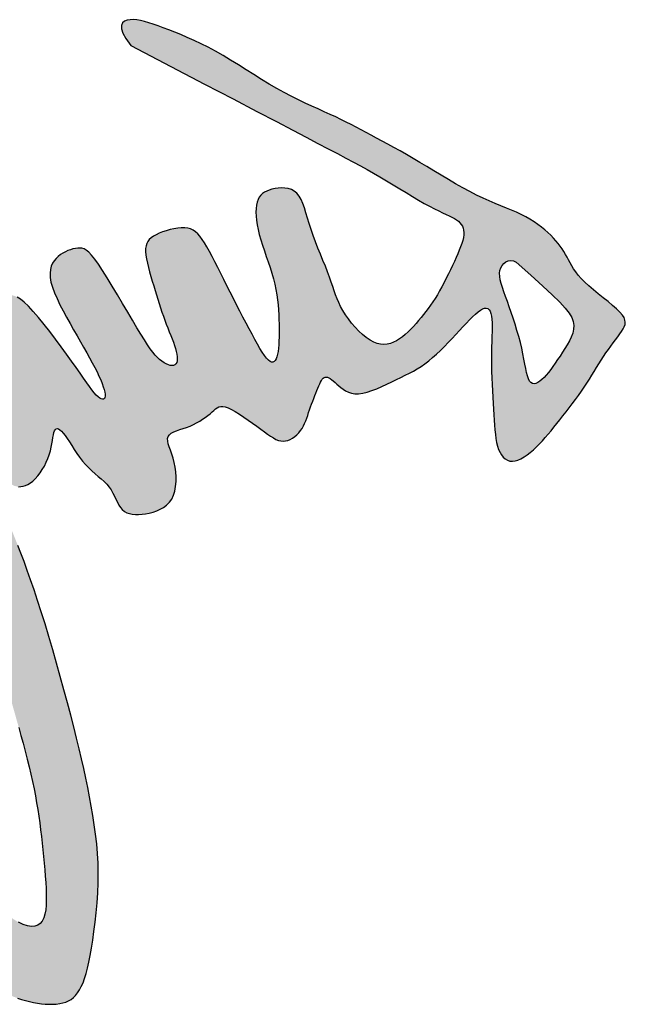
# Model space of a CAD drawing. Extents: x -424536 to -66822, y 139826 to 492209.
# Tile 7 of 69: x -253358 to -252595, y 143135 to 144376. Entities that reach past the tile are written whole.
import ezdxf

# ---------------------------------------------------------------- set-up
doc = ezdxf.new("R2010")
doc.units = 0
doc.header["$LTSCALE"] = 1000
doc.header["$MEASUREMENT"] = 0
doc.layers.add('签名', color=3, linetype='Continuous')

# ---------------------------------------------------------------- blocks, each defined once
blk = doc.blocks.new('zhy')
h = blk.add_hatch(color=256)
h.paths.add_polyline_path([(2647.508, 955.462), (2647.406, 955.5), (2647.302, 955.536), (2647.196, 955.572), (2647.088, 955.608), (2646.98, 955.647), (2646.871, 955.686), (2646.762, 955.727), (2646.656, 955.767), (2646.552, 955.808), (2646.452, 955.848), (2646.357, 955.887), (2646.267, 955.924), (2646.183, 955.959), (2646.107, 955.993), (2646.039, 956.026), (2645.98, 956.058), (2645.93, 956.091), (2645.891, 956.126), (2645.864, 956.162), (2645.848, 956.201), (2645.846, 956.243), (2645.855, 956.289), (2645.875, 956.339), (2645.906, 956.392), (2645.945, 956.449), (2645.993, 956.509), (2646.049, 956.574), (2646.11, 956.643), (2646.176, 956.717), (2646.245, 956.796), (2646.311, 956.882), (2646.371, 956.976), (2646.422, 957.081), (2646.46, 957.197), (2646.482, 957.326), (2646.483, 957.469), (2646.461, 957.627), (2646.419, 957.797), (2646.36, 957.977), (2646.288, 958.163), (2646.207, 958.353), (2646.12, 958.542), (2646.031, 958.728), (2645.943, 958.908), (2645.859, 959.079), (2645.778, 959.242), (2645.698, 959.398), (2645.616, 959.549), (2645.531, 959.697), (2645.439, 959.843), (2645.339, 959.988), (2645.229, 960.133), (2645.107, 960.281), (2644.974, 960.43), (2644.833, 960.579), (2644.686, 960.728), (2644.535, 960.876), (2644.383, 961.021), (2644.231, 961.163), (2644.082, 961.3), (2643.938, 961.433), (2643.802, 961.56), (2643.675, 961.681), (2643.559, 961.796), (2643.458, 961.904), (2643.372, 962.003), (2643.305, 962.095), (2643.257, 962.179), (2643.233, 962.253), (2643.23, 962.319), (2643.248, 962.376), (2643.288, 962.424), (2643.349, 962.464), (2643.429, 962.495), (2643.529, 962.518), (2643.649, 962.534), (2643.787, 962.541), (2643.942, 962.543), (2644.112, 962.539), (2644.298, 962.533), (2644.496, 962.525), (2644.706, 962.518), (2644.927, 962.512), (2645.157, 962.51), (2645.394, 962.512), (2645.636, 962.519), (2645.881, 962.529), (2646.127, 962.541), (2646.371, 962.555), (2646.611, 962.569), (2646.844, 962.584), (2647.068, 962.597), (2647.281, 962.608), (2647.483, 962.619), (2647.674, 962.631), (2647.854, 962.645), (2648.023, 962.661), (2648.181, 962.683), (2648.328, 962.71), (2648.465, 962.744), (2648.59, 962.787), (2648.703, 962.838), (2648.802, 962.897), (2648.887, 962.963), (2648.954, 963.038), (2649.004, 963.12), (2649.034, 963.21), (2649.042, 963.307), (2649.029, 963.41), (2648.996, 963.52), (2648.944, 963.634), (2648.877, 963.751), (2648.796, 963.87), (2648.704, 963.989), (2648.603, 964.108), (2648.495, 964.224), (2648.382, 964.338), (2648.264, 964.449), (2648.143, 964.558), (2648.016, 964.666), (2647.886, 964.775), (2647.751, 964.884), (2647.611, 964.995), (2647.468, 965.108), (2647.32, 965.225), (2647.168, 965.344), (2647.014, 965.464), (2646.858, 965.583), (2646.701, 965.701), (2646.544, 965.817), (2646.387, 965.929), (2646.231, 966.035), (2646.078, 966.136), (2645.926, 966.232), (2645.777, 966.324), (2645.63, 966.413), (2645.486, 966.501), (2645.343, 966.588), (2645.203, 966.676), (2645.066, 966.766), (2644.931, 966.858), (2644.799, 966.952), (2644.671, 967.046), (2644.547, 967.138), (2644.429, 967.227), (2644.317, 967.31), (2644.211, 967.386), (2644.112, 967.454), (2644.021, 967.512), (2643.935, 967.557), (2643.851, 967.585), (2643.768, 967.595), (2643.682, 967.583), (2643.59, 967.547), (2643.491, 967.483), (2643.381, 967.388), (2643.258, 967.262), (2643.125, 967.11), (2642.984, 966.939), (2642.837, 966.757), (2642.687, 966.57), (2642.537, 966.386), (2642.389, 966.212), (2642.246, 966.056), (2642.11, 965.922), (2641.98, 965.809), (2641.856, 965.714), (2641.737, 965.634), (2641.622, 965.564), (2641.511, 965.501), (2641.402, 965.443), (2641.295, 965.385), (2641.189, 965.325), (2641.085, 965.261), (2640.981, 965.193), (2640.877, 965.12), (2640.774, 965.041), (2640.671, 964.956), (2640.568, 964.863), (2640.464, 964.762), (2640.36, 964.653), (2640.256, 964.535), (2640.153, 964.408), (2640.052, 964.273), (2639.953, 964.129), (2639.857, 963.976), (2639.764, 963.814), (2639.676, 963.644), (2639.592, 963.464), (2639.511, 963.276), (2639.43, 963.079), (2639.346, 962.872), (2639.258, 962.656), (2639.162, 962.429), (2639.056, 962.193), (2638.938, 961.946), (2638.805, 961.69), (2638.661, 961.425), (2638.507, 961.154), (2638.346, 960.88), (2638.182, 960.604), (2638.017, 960.329), (2637.854, 960.058), (2637.696, 959.793), (2637.545, 959.535), (2637.401, 959.285), (2637.264, 959.042), (2637.133, 958.808), (2637.008, 958.581), (2636.889, 958.363), (2636.775, 958.151), (2636.666, 957.948), (2636.561, 957.752), (2636.459, 957.561), (2636.36, 957.373), (2636.262, 957.185), (2636.166, 956.995), (2636.069, 956.801), (2635.972, 956.6), (2635.874, 956.389), (2635.773, 956.168), (2635.669, 955.936), (2635.56, 955.693), (2635.444, 955.442), (2635.321, 955.182), (2635.189, 954.914), (2635.046, 954.639), (2634.892, 954.359), (2634.726, 954.073), (2634.55, 953.783), (2634.368, 953.491), (2634.183, 953.197), (2633.998, 952.904), (2633.817, 952.612), (2633.643, 952.324), (2633.48, 952.039), (2633.33, 951.76), (2633.193, 951.488), (2633.068, 951.223), (2632.953, 950.967), (2632.849, 950.722), (2632.755, 950.487), (2632.668, 950.264), (2632.589, 950.054), (2632.517, 949.858), (2632.452, 949.675), (2632.396, 949.504), (2632.35, 949.344), (2632.315, 949.195), (2632.291, 949.055), (2632.28, 948.924), (2632.284, 948.8), (2632.303, 948.684), (2632.342, 948.583), (2632.405, 948.508), (2632.498, 948.466), (2632.625, 948.466), (2632.791, 948.519), (2633, 948.632), (2633.258, 948.816), (2634.052, 950.335), (2634.725, 951.622), (2635.29, 952.702), (2635.761, 953.602), (2636.151, 954.348), (2636.474, 954.967), (2636.745, 955.485), (2636.977, 955.928), (2637.182, 956.32), (2637.366, 956.67), (2637.532, 956.986), (2637.686, 957.273), (2637.83, 957.54), (2637.969, 957.792), (2638.107, 958.037), (2638.248, 958.28), (2638.394, 958.528), (2638.545, 958.779), (2638.696, 959.03), (2638.846, 959.276), (2638.99, 959.517), (2639.126, 959.747), (2639.252, 959.965), (2639.363, 960.166), (2639.459, 960.349), (2639.54, 960.513), (2639.61, 960.661), (2639.671, 960.793), (2639.725, 960.91), (2639.775, 961.014), (2639.824, 961.106), (2639.875, 961.187), (2639.928, 961.257), (2639.987, 961.318), (2640.05, 961.368), (2640.118, 961.408), (2640.192, 961.437), (2640.272, 961.456), (2640.359, 961.464), (2640.452, 961.46), (2640.553, 961.446), (2640.661, 961.421), (2640.776, 961.387), (2640.898, 961.344), (2641.027, 961.293), (2641.163, 961.236), (2641.306, 961.173), (2641.455, 961.105), (2641.61, 961.034), (2641.77, 960.958), (2641.933, 960.88), (2642.096, 960.799), (2642.259, 960.717), (2642.418, 960.633), (2642.573, 960.547), (2642.722, 960.462), (2642.862, 960.376), (2642.995, 960.29), (2643.122, 960.203), (2643.244, 960.115), (2643.361, 960.027), (2643.476, 959.936), (2643.588, 959.844), (2643.7, 959.749), (2643.812, 959.652), (2643.922, 959.552), (2644.029, 959.45), (2644.132, 959.346), (2644.229, 959.239), (2644.318, 959.131), (2644.398, 959.02), (2644.468, 958.907), (2644.524, 958.792), (2644.567, 958.675), (2644.595, 958.555), (2644.605, 958.432), (2644.597, 958.306), (2644.569, 958.176), (2644.519, 958.043), (2644.447, 957.905), (2644.35, 957.763), (2644.233, 957.62), (2644.1, 957.477), (2643.954, 957.338), (2643.799, 957.204), (2643.639, 957.08), (2643.478, 956.967), (2643.321, 956.867), (2643.169, 956.784), (2643.022, 956.713), (2642.875, 956.652), (2642.727, 956.597), (2642.574, 956.545), (2642.413, 956.492), (2642.242, 956.434), (2642.057, 956.368), (2641.856, 956.292), (2641.642, 956.207), (2641.417, 956.115), (2641.185, 956.021), (2640.948, 955.926), (2640.711, 955.833), (2640.475, 955.745), (2640.245, 955.664), (2640.022, 955.593), (2639.81, 955.53), (2639.61, 955.47), (2639.425, 955.412), (2639.257, 955.352), (2639.107, 955.286), (2638.978, 955.212), (2638.872, 955.126), (2638.791, 955.027), (2638.732, 954.916), (2638.693, 954.796), (2638.672, 954.672), (2638.666, 954.545), (2638.673, 954.419), (2638.691, 954.297), (2638.716, 954.181), (2638.747, 954.076), (2638.784, 953.981), (2638.829, 953.895), (2638.883, 953.82), (2638.947, 953.755), (2639.021, 953.7), (2639.107, 953.654), (2639.206, 953.619), (2639.319, 953.593), (2639.446, 953.578), (2639.585, 953.573), (2639.735, 953.577), (2639.897, 953.592), (2640.069, 953.618), (2640.25, 953.654), (2640.44, 953.7), (2640.638, 953.757), (2640.842, 953.822), (2641.052, 953.893), (2641.264, 953.966), (2641.478, 954.04), (2641.693, 954.112), (2641.906, 954.179), (2642.117, 954.239), (2642.324, 954.289), (2642.526, 954.331), (2642.725, 954.364), (2642.919, 954.391), (2643.109, 954.411), (2643.296, 954.427), (2643.479, 954.438), (2643.658, 954.446), (2643.833, 954.452), (2644.004, 954.455), (2644.168, 954.455), (2644.327, 954.453), (2644.477, 954.447), (2644.618, 954.439), (2644.75, 954.426), (2644.871, 954.41), (2644.98, 954.39), (2645.075, 954.366), (2645.155, 954.337), (2645.217, 954.303), (2645.259, 954.263), (2645.281, 954.218), (2645.28, 954.167), (2645.253, 954.109), (2645.201, 954.045), (2645.123, 953.974), (2645.022, 953.897), (2644.899, 953.814), (2644.756, 953.725), (2644.595, 953.63), (2644.417, 953.529), (2644.224, 953.423), (2644.018, 953.313), (2643.8, 953.198), (2643.574, 953.08), (2643.341, 952.96), (2643.102, 952.838), (2642.861, 952.715), (2642.619, 952.594), (2642.379, 952.473), (2642.141, 952.355), (2641.91, 952.239), (2641.686, 952.126), (2641.471, 952.017), (2641.269, 951.911), (2641.08, 951.809), (2640.908, 951.712), (2640.753, 951.619), (2640.619, 951.531), (2640.504, 951.445), (2640.408, 951.361), (2640.33, 951.274), (2640.269, 951.184), (2640.224, 951.087), (2640.196, 950.982), (2640.182, 950.866), (2640.182, 950.738), (2640.194, 950.6), (2640.218, 950.457), (2640.251, 950.312), (2640.292, 950.168), (2640.338, 950.029), (2640.39, 949.9), (2640.444, 949.782), (2640.501, 949.681), (2640.56, 949.595), (2640.625, 949.524), (2640.696, 949.468), (2640.776, 949.426), (2640.866, 949.399), (2640.969, 949.385), (2641.086, 949.384), (2641.217, 949.396), (2641.362, 949.419), (2641.518, 949.451), (2641.683, 949.49), (2641.855, 949.536), (2642.03, 949.585), (2642.206, 949.637), (2642.382, 949.69), (2642.556, 949.742), (2642.726, 949.794), (2642.893, 949.845), (2643.057, 949.897), (2643.219, 949.949), (2643.377, 950.002), (2643.532, 950.056), (2643.685, 950.111), (2643.835, 950.168), (2643.981, 950.226), (2644.124, 950.283), (2644.263, 950.339), (2644.397, 950.392), (2644.526, 950.44), (2644.649, 950.483), (2644.766, 950.52), (2644.877, 950.549), (2644.98, 950.57), (2645.075, 950.583), (2645.159, 950.586), (2645.233, 950.579), (2645.296, 950.563), (2645.345, 950.535), (2645.381, 950.497), (2645.401, 950.448), (2645.408, 950.388), (2645.401, 950.321), (2645.38, 950.246), (2645.347, 950.167), (2645.302, 950.084), (2645.246, 949.999), (2645.179, 949.914), (2645.101, 949.829), (2645.009, 949.744), (2644.901, 949.654), (2644.771, 949.558), (2644.617, 949.453), (2644.436, 949.335), (2644.223, 949.203), (2643.975, 949.053), (2643.691, 948.885), (2643.38, 948.702), (2643.053, 948.51), (2642.721, 948.314), (2642.394, 948.118), (2642.085, 947.929), (2641.803, 947.752), (2641.561, 947.592), (2641.366, 947.452), (2641.216, 947.331), (2641.106, 947.226), (2641.029, 947.132), (2640.981, 947.047), (2640.956, 946.966), (2640.948, 946.886), (2640.953, 946.804), (2640.966, 946.716), (2640.985, 946.625), (2641.012, 946.53), (2641.046, 946.434), (2641.089, 946.337), (2641.139, 946.243), (2641.198, 946.151), (2641.266, 946.064), (2641.343, 945.982), (2641.43, 945.91), (2641.529, 945.848), (2641.641, 945.799), (2641.767, 945.767), (2641.908, 945.753), (2642.066, 945.76), (2642.241, 945.79), (2642.435, 945.845), (2642.645, 945.923), (2642.868, 946.019), (2643.1, 946.13), (2643.338, 946.252), (2643.578, 946.382), (2643.818, 946.516), (2644.053, 946.65), (2644.282, 946.781), (2644.503, 946.909), (2644.716, 947.031), (2644.921, 947.147), (2645.117, 947.257), (2645.304, 947.359), (2645.481, 947.453), (2645.648, 947.538), (2645.806, 947.613), (2645.952, 947.678), (2646.088, 947.733), (2646.211, 947.777), (2646.321, 947.811), (2646.418, 947.834), (2646.501, 947.846), (2646.57, 947.847), (2646.623, 947.837), (2646.66, 947.817), (2646.682, 947.786), (2646.686, 947.746), (2646.673, 947.698), (2646.643, 947.641), (2646.595, 947.578), (2646.527, 947.507), (2646.441, 947.431), (2646.335, 947.347), (2646.208, 947.253), (2646.059, 947.147), (2645.889, 947.028), (2645.696, 946.894), (2645.48, 946.744), (2645.24, 946.574), (2644.976, 946.385), (2644.696, 946.18), (2644.409, 945.966), (2644.122, 945.747), (2643.845, 945.529), (2643.587, 945.317), (2643.355, 945.118), (2643.158, 944.935), (2643.004, 944.774), (2642.889, 944.632), (2642.808, 944.505), (2642.758, 944.39), (2642.735, 944.283), (2642.732, 944.181), (2642.747, 944.079), (2642.774, 943.975), (2642.809, 943.865), (2642.852, 943.75), (2642.901, 943.634), (2642.957, 943.518), (2643.019, 943.403), (2643.085, 943.294), (2643.156, 943.191), (2643.231, 943.096), (2643.309, 943.013), (2643.391, 942.94), (2643.475, 942.878), (2643.561, 942.827), (2643.648, 942.787), (2643.737, 942.757), (2643.827, 942.738), (2643.917, 942.729), (2644.008, 942.731), (2644.098, 942.741), (2644.188, 942.757), (2644.277, 942.777), (2644.367, 942.8), (2644.455, 942.822), (2644.543, 942.843), (2644.631, 942.859), (2644.717, 942.869), (2644.8, 942.873), (2644.878, 942.871), (2644.948, 942.863), (2645.008, 942.848), (2645.057, 942.827), (2645.091, 942.8), (2645.109, 942.766), (2645.108, 942.724), (2645.081, 942.673), (2645.022, 942.606), (2644.924, 942.521), (2644.781, 942.412), (2644.586, 942.277), (2644.331, 942.11), (2644.01, 941.908), (2643.621, 941.668), (2643.179, 941.398), (2642.7, 941.107), (2642.205, 940.804), (2641.712, 940.498), (2641.24, 940.199), (2640.806, 939.916), (2640.43, 939.658), (2640.126, 939.431), (2639.891, 939.235), (2639.718, 939.065), (2639.6, 938.917), (2639.529, 938.786), (2639.499, 938.67), (2639.503, 938.564), (2639.533, 938.463), (2639.583, 938.365), (2639.651, 938.269), (2639.736, 938.177), (2639.837, 938.09), (2639.952, 938.009), (2640.081, 937.934), (2640.223, 937.868), (2640.375, 937.81), (2640.538, 937.762), (2640.711, 937.726), (2640.892, 937.702), (2641.082, 937.694), (2641.279, 937.701), (2641.484, 937.725), (2641.694, 937.769), (2641.911, 937.834), (2642.132, 937.92), (2642.359, 938.025), (2642.593, 938.146), (2642.832, 938.28), (2643.079, 938.423), (2643.334, 938.572), (2643.596, 938.724), (2643.867, 938.875), (2644.146, 939.023), (2644.432, 939.168), (2644.722, 939.309), (2645.014, 939.446), (2645.304, 939.581), (2645.59, 939.711), (2645.871, 939.839), (2646.142, 939.964), (2646.405, 940.086), (2646.666, 940.207), (2646.936, 940.332), (2647.224, 940.462), (2647.541, 940.601), (2647.896, 940.752), (2648.3, 940.918), (2648.762, 941.101), (2649.288, 941.304), (2649.867, 941.521), (2650.48, 941.749), (2651.113, 941.98), (2651.749, 942.209), (2652.371, 942.431), (2652.962, 942.64), (2653.507, 942.831), (2653.994, 942.999), (2654.425, 943.146), (2654.809, 943.275), (2655.154, 943.388), (2655.469, 943.489), (2655.76, 943.581), (2656.037, 943.667), (2656.308, 943.749), (2656.578, 943.83), (2656.851, 943.91), (2657.125, 943.991), (2657.403, 944.071), (2657.683, 944.152), (2657.967, 944.234), (2658.255, 944.316), (2658.548, 944.399), (2658.845, 944.483), (2659.145, 944.567), (2659.447, 944.651), (2659.748, 944.733), (2660.049, 944.813), (2660.346, 944.889), (2660.638, 944.962), (2660.924, 945.029), (2661.203, 945.091), (2661.475, 945.147), (2661.741, 945.198), (2662.002, 945.244), (2662.261, 945.287), (2662.516, 945.326), (2662.771, 945.363), (2663.026, 945.396), (2663.281, 945.428), (2663.537, 945.458), (2663.792, 945.485), (2664.045, 945.511), (2664.296, 945.534), (2664.544, 945.555), (2664.787, 945.573), (2665.024, 945.589), (2665.256, 945.602), (2665.478, 945.611), (2665.69, 945.613), (2665.888, 945.607), (2666.069, 945.59), (2666.233, 945.561), (2666.375, 945.519), (2666.494, 945.46), (2666.588, 945.383), (2666.654, 945.289), (2666.692, 945.177), (2666.701, 945.048), (2666.68, 944.902), (2666.627, 944.739), (2666.541, 944.56), (2666.422, 944.365), (2666.269, 944.155), (2666.087, 943.933), (2665.883, 943.705), (2665.664, 943.474), (2665.434, 943.245), (2665.2, 943.022), (2664.97, 942.811), (2664.749, 942.614), (2664.54, 942.436), (2664.341, 942.271), (2664.146, 942.114), (2663.947, 941.958), (2663.74, 941.797), (2663.518, 941.625), (2663.275, 941.436), (2663.005, 941.223), (2662.703, 940.983), (2662.369, 940.715), (2662.006, 940.424), (2661.615, 940.11), (2661.197, 939.777), (2660.753, 939.427), (2660.287, 939.063), (2659.798, 938.687), (2659.289, 938.302), (2658.763, 937.907), (2658.221, 937.504), (2657.667, 937.093), (2657.102, 936.673), (2656.531, 936.246), (2655.954, 935.81), (2655.375, 935.368), (2654.796, 934.919), (2654.221, 934.467), (2653.653, 934.017), (2653.095, 933.572), (2652.55, 933.137), (2652.022, 932.715), (2651.514, 932.312), (2651.03, 931.932), (2650.571, 931.577), (2650.138, 931.247), (2649.731, 930.941), (2649.35, 930.657), (2648.993, 930.395), (2648.661, 930.152), (2648.352, 929.928), (2648.067, 929.72), (2647.805, 929.528), (2647.564, 929.35), (2647.341, 929.185), (2647.134, 929.032), (2646.94, 928.89), (2646.757, 928.757), (2646.583, 928.631), (2646.415, 928.513), (2646.251, 928.401), (2646.091, 928.294), (2645.936, 928.191), (2645.787, 928.094), (2645.644, 928.001), (2645.508, 927.911), (2645.38, 927.826), (2645.261, 927.744), (2645.15, 927.665), (2645.049, 927.588), (2644.958, 927.511), (2644.877, 927.432), (2644.807, 927.351), (2644.749, 927.266), (2644.702, 927.174), (2644.668, 927.076), (2644.646, 926.969), (2644.636, 926.856), (2644.637, 926.738), (2644.649, 926.616), (2644.67, 926.495), (2644.701, 926.374), (2644.741, 926.256), (2644.788, 926.143), (2644.842, 926.038), (2644.903, 925.939), (2644.971, 925.847), (2645.046, 925.763), (2645.126, 925.685), (2645.213, 925.615), (2645.306, 925.552), (2645.405, 925.497), (2645.51, 925.449), (2645.621, 925.41), (2645.74, 925.382), (2645.868, 925.367), (2646.006, 925.366), (2646.155, 925.382), (2646.317, 925.416), (2646.492, 925.47), (2646.681, 925.545), (2646.886, 925.641), (2647.109, 925.759), (2647.351, 925.898), (2647.614, 926.057), (2647.899, 926.237), (2648.209, 926.438), (2648.544, 926.658), (2648.908, 926.899), (2649.305, 927.166), (2649.741, 927.464), (2650.222, 927.801), (2650.755, 928.182), (2651.345, 928.612), (2651.998, 929.099), (2652.72, 929.649), (2653.513, 930.262), (2654.361, 930.926), (2655.242, 931.622), (2656.137, 932.331), (2657.025, 933.036), (2657.885, 933.719), (2658.697, 934.361), (2659.44, 934.944), (2660.098, 935.454), (2660.678, 935.898), (2661.191, 936.285), (2661.647, 936.624), (2662.057, 936.928), (2662.434, 937.204), (2662.787, 937.465), (2663.128, 937.719), (2663.466, 937.974), (2663.8, 938.231), (2664.126, 938.488), (2664.442, 938.741), (2664.744, 938.989), (2665.03, 939.229), (2665.296, 939.459), (2665.539, 939.677), (2665.757, 939.882), (2665.953, 940.074), (2666.13, 940.256), (2666.294, 940.43), (2666.447, 940.598), (2666.594, 940.763), (2666.739, 940.927), (2666.884, 941.092), (2667.035, 941.259), (2667.189, 941.429), (2667.346, 941.6), (2667.504, 941.773), (2667.661, 941.947), (2667.817, 942.12), (2667.97, 942.293), (2668.119, 942.464), (2668.261, 942.634), (2668.398, 942.802), (2668.528, 942.967), (2668.651, 943.131), (2668.767, 943.293), (2668.876, 943.453), (2668.977, 943.611), (2669.071, 943.767), (2669.156, 943.921), (2669.233, 944.073), (2669.303, 944.224), (2669.366, 944.374), (2669.422, 944.524), (2669.471, 944.673), (2669.515, 944.823), (2669.552, 944.974), (2669.585, 945.126), (2669.611, 945.277), (2669.631, 945.427), (2669.645, 945.575), (2669.652, 945.72), (2669.652, 945.859), (2669.644, 945.993), (2669.628, 946.12), (2669.603, 946.239), (2669.569, 946.35), (2669.524, 946.454), (2669.468, 946.551), (2669.4, 946.641), (2669.318, 946.724), (2669.221, 946.802), (2669.11, 946.875), (2668.982, 946.942), (2668.836, 947.006), (2668.671, 947.065), (2668.486, 947.121), (2668.28, 947.174), (2668.05, 947.226), (2667.797, 947.276), (2667.518, 947.326), (2667.213, 947.376), (2666.885, 947.423), (2666.538, 947.468), (2666.177, 947.507), (2665.805, 947.541), (2665.427, 947.566), (2665.046, 947.581), (2664.667, 947.585), (2664.293, 947.576), (2663.924, 947.556), (2663.559, 947.525), (2663.198, 947.485), (2662.84, 947.436), (2662.484, 947.381), (2662.13, 947.32), (2661.778, 947.254), (2661.425, 947.184), (2661.07, 947.111), (2660.708, 947.032), (2660.337, 946.948), (2659.952, 946.857), (2659.55, 946.759), (2659.128, 946.653), (2658.683, 946.538), (2658.212, 946.414), (2657.721, 946.282), (2657.217, 946.144), (2656.707, 946.001), (2656.199, 945.856), (2655.699, 945.71), (2655.215, 945.565), (2654.754, 945.422), (2654.322, 945.283), (2653.917, 945.148), (2653.538, 945.018), (2653.183, 944.891), (2652.849, 944.768), (2652.535, 944.648), (2652.238, 944.533), (2651.957, 944.42), (2651.69, 944.312), (2651.436, 944.208), (2651.198, 944.112), (2650.975, 944.024), (2650.769, 943.947), (2650.581, 943.881), (2650.41, 943.83), (2650.26, 943.795), (2650.128, 943.776), (2650.017, 943.773), (2649.924, 943.783), (2649.85, 943.804), (2649.793, 943.835), (2649.755, 943.872), (2649.733, 943.915), (2649.727, 943.96), (2649.736, 944.007), (2649.759, 944.055), (2649.79, 944.105), (2649.828, 944.158), (2649.869, 944.214), (2649.909, 944.274), (2649.946, 944.339), (2649.977, 944.408), (2649.997, 944.483), (2650.008, 944.563), (2650.006, 944.647), (2649.992, 944.734), (2649.965, 944.824), (2649.923, 944.916), (2649.866, 945.009), (2649.793, 945.103), (2649.704, 945.196), (2649.6, 945.288), (2649.483, 945.377), (2649.357, 945.461), (2649.222, 945.539), (2649.082, 945.61), (2648.938, 945.673), (2648.794, 945.726), (2648.65, 945.768), (2648.51, 945.801), (2648.376, 945.827), (2648.251, 945.848), (2648.136, 945.866), (2648.035, 945.884), (2647.949, 945.904), (2647.882, 945.927), (2647.834, 945.956), (2647.808, 945.991), (2647.801, 946.032), (2647.815, 946.079), (2647.848, 946.132), (2647.902, 946.191), (2647.975, 946.256), (2648.068, 946.327), (2648.18, 946.405), (2648.307, 946.488), (2648.446, 946.578), (2648.592, 946.672), (2648.741, 946.773), (2648.89, 946.878), (2649.034, 946.988), (2649.17, 947.103), (2649.294, 947.222), (2649.408, 947.344), (2649.514, 947.466), (2649.615, 947.585), (2649.713, 947.7), (2649.812, 947.809), (2649.913, 947.909), (2650.019, 947.998), (2650.131, 948.074), (2650.249, 948.141), (2650.367, 948.2), (2650.485, 948.256), (2650.598, 948.31), (2650.703, 948.367), (2650.798, 948.428), (2650.879, 948.498), (2650.944, 948.578), (2650.994, 948.669), (2651.029, 948.769), (2651.051, 948.878), (2651.062, 948.995), (2651.061, 949.118), (2651.051, 949.248), (2651.032, 949.383), (2651.006, 949.523), (2650.97, 949.664), (2650.924, 949.803), (2650.865, 949.938), (2650.793, 950.065), (2650.705, 950.182), (2650.6, 950.286), (2650.475, 950.373), (2650.331, 950.441), (2650.171, 950.491), (2649.998, 950.524), (2649.816, 950.541), (2649.63, 950.543), (2649.443, 950.532), (2649.26, 950.508), (2649.085, 950.472), (2648.92, 950.427), (2648.767, 950.377), (2648.626, 950.327), (2648.497, 950.28), (2648.38, 950.244), (2648.275, 950.221), (2648.183, 950.217), (2648.103, 950.238), (2648.036, 950.285), (2647.979, 950.357), (2647.929, 950.45), (2647.885, 950.558), (2647.842, 950.679), (2647.8, 950.807), (2647.756, 950.939), (2647.706, 951.071), (2647.65, 951.198), (2647.587, 951.32), (2647.52, 951.436), (2647.45, 951.545), (2647.378, 951.648), (2647.307, 951.742), (2647.237, 951.829), (2647.17, 951.907), (2647.109, 951.976), (2647.055, 952.04), (2647.01, 952.102), (2646.977, 952.166), (2646.959, 952.235), (2646.957, 952.314), (2646.975, 952.407), (2647.014, 952.516), (2647.076, 952.644), (2647.157, 952.789), (2647.255, 952.946), (2647.363, 953.11), (2647.478, 953.278), (2647.596, 953.444), (2647.712, 953.604), (2647.823, 953.754), (2647.924, 953.891), (2648.014, 954.015), (2648.092, 954.129), (2648.158, 954.234), (2648.21, 954.332), (2648.249, 954.426), (2648.272, 954.517), (2648.28, 954.607), (2648.272, 954.697), (2648.249, 954.788), (2648.213, 954.877), (2648.165, 954.964), (2648.106, 955.048), (2648.038, 955.127), (2647.962, 955.2), (2647.88, 955.266), (2647.793, 955.324), (2647.702, 955.375), (2647.606, 955.421)])
h.paths.add_polyline_path([(2642.445, 962.93), (2642.295, 962.883), (2642.156, 962.848), (2642.027, 962.827), (2641.908, 962.822), (2641.798, 962.835), (2641.696, 962.868), (2641.606, 962.919), (2641.53, 962.984), (2641.472, 963.063), (2641.434, 963.151), (2641.421, 963.246), (2641.434, 963.346), (2641.479, 963.447), (2641.98, 964.003), (2642.393, 964.458), (2642.731, 964.823), (2643.007, 965.106), (2643.233, 965.318), (2643.422, 965.467), (2643.585, 965.564), (2643.736, 965.619), (2643.885, 965.639), (2644.034, 965.63), (2644.182, 965.597), (2644.33, 965.543), (2644.476, 965.473), (2644.622, 965.391), (2644.765, 965.302), (2644.907, 965.21), (2645.047, 965.118), (2645.184, 965.027), (2645.316, 964.937), (2645.442, 964.849), (2645.562, 964.762), (2645.673, 964.676), (2645.774, 964.592), (2645.864, 964.509), (2645.943, 964.427), (2646.007, 964.348), (2646.056, 964.272), (2646.086, 964.199), (2646.098, 964.131), (2646.088, 964.068), (2646.055, 964.011), (2645.997, 963.961), (2645.913, 963.919), (2645.804, 963.881), (2645.673, 963.848), (2645.521, 963.816), (2645.351, 963.783), (2645.165, 963.749), (2644.965, 963.709), (2644.754, 963.664), (2644.533, 963.61), (2644.305, 963.549), (2644.074, 963.483), (2643.843, 963.413), (2643.614, 963.34), (2643.39, 963.266), (2643.175, 963.192), (2642.972, 963.119), (2642.783, 963.05), (2642.607, 962.986)], flags=16)
for points in [[(2633.258, 948.816), (2634.052, 950.335), (2634.725, 951.622), (2635.29, 952.702), (2635.761, 953.602), (2636.151, 954.348), (2636.474, 954.967), (2636.745, 955.485), (2636.977, 955.928), (2637.182, 956.32), (2637.366, 956.67), (2637.532, 956.986), (2637.686, 957.273), (2637.83, 957.54), (2637.969, 957.792), (2638.107, 958.037), (2638.248, 958.28), (2638.394, 958.528), (2638.545, 958.779), (2638.696, 959.03), (2638.846, 959.276), (2638.99, 959.517), (2639.126, 959.747), (2639.252, 959.965), (2639.363, 960.166), (2639.459, 960.349), (2639.54, 960.513), (2639.61, 960.661), (2639.671, 960.793), (2639.725, 960.91), (2639.775, 961.014), (2639.824, 961.106), (2639.875, 961.187), (2639.928, 961.257), (2639.987, 961.318), (2640.05, 961.368), (2640.118, 961.408), (2640.192, 961.437), (2640.272, 961.456), (2640.359, 961.464), (2640.452, 961.46), (2640.553, 961.446), (2640.661, 961.421), (2640.776, 961.387), (2640.898, 961.344), (2641.027, 961.293), (2641.163, 961.236), (2641.306, 961.173), (2641.455, 961.105), (2641.61, 961.034), (2641.77, 960.958), (2641.933, 960.88), (2642.096, 960.799), (2642.259, 960.717), (2642.418, 960.633), (2642.573, 960.547), (2642.722, 960.462), (2642.862, 960.376), (2642.995, 960.29), (2643.122, 960.203), (2643.244, 960.115), (2643.361, 960.027), (2643.476, 959.936), (2643.588, 959.844), (2643.7, 959.749), (2643.812, 959.652), (2643.922, 959.552), (2644.029, 959.45), (2644.132, 959.346), (2644.229, 959.239), (2644.318, 959.131), (2644.398, 959.02), (2644.468, 958.907), (2644.524, 958.792), (2644.567, 958.675), (2644.595, 958.555), (2644.605, 958.432), (2644.597, 958.306), (2644.569, 958.176), (2644.519, 958.043), (2644.447, 957.905), (2644.35, 957.763), (2644.233, 957.62), (2644.1, 957.477), (2643.954, 957.338), (2643.799, 957.204), (2643.639, 957.08), (2643.478, 956.967), (2643.321, 956.867), (2643.169, 956.784), (2643.022, 956.713), (2642.875, 956.652), (2642.727, 956.597), (2642.574, 956.545), (2642.413, 956.492), (2642.242, 956.434), (2642.057, 956.368), (2641.856, 956.292), (2641.642, 956.207), (2641.417, 956.115), (2641.185, 956.021), (2640.948, 955.926), (2640.711, 955.833), (2640.475, 955.745), (2640.245, 955.664), (2640.022, 955.593), (2639.81, 955.53), (2639.61, 955.47), (2639.425, 955.412), (2639.257, 955.352), (2639.107, 955.286), (2638.978, 955.212), (2638.872, 955.126), (2638.791, 955.027), (2638.732, 954.916), (2638.693, 954.796), (2638.672, 954.672), (2638.666, 954.545), (2638.673, 954.419), (2638.691, 954.297), (2638.716, 954.181), (2638.747, 954.076), (2638.784, 953.981), (2638.829, 953.895), (2638.883, 953.82), (2638.947, 953.755), (2639.021, 953.7), (2639.107, 953.654), (2639.206, 953.619), (2639.319, 953.593), (2639.446, 953.578), (2639.585, 953.573), (2639.735, 953.577), (2639.897, 953.592), (2640.069, 953.618), (2640.25, 953.654), (2640.44, 953.7), (2640.638, 953.757), (2640.842, 953.822), (2641.052, 953.893), (2641.264, 953.966), (2641.478, 954.04), (2641.693, 954.112), (2641.906, 954.179), (2642.117, 954.239), (2642.324, 954.289), (2642.526, 954.331), (2642.725, 954.364), (2642.919, 954.391), (2643.109, 954.411), (2643.296, 954.427), (2643.479, 954.438), (2643.658, 954.446), (2643.833, 954.452), (2644.004, 954.455), (2644.168, 954.455), (2644.327, 954.453), (2644.477, 954.447), (2644.618, 954.439), (2644.75, 954.426), (2644.871, 954.41), (2644.98, 954.39), (2645.075, 954.366), (2645.155, 954.337), (2645.217, 954.303), (2645.259, 954.263), (2645.281, 954.218), (2645.28, 954.167), (2645.253, 954.109), (2645.201, 954.045), (2645.123, 953.974), (2645.022, 953.897), (2644.899, 953.814), (2644.756, 953.725), (2644.595, 953.63), (2644.417, 953.529), (2644.224, 953.423), (2644.018, 953.313), (2643.8, 953.198), (2643.574, 953.08), (2643.341, 952.96), (2643.102, 952.838), (2642.861, 952.715), (2642.619, 952.594), (2642.379, 952.473), (2642.141, 952.355), (2641.91, 952.239), (2641.686, 952.126), (2641.471, 952.017), (2641.269, 951.911), (2641.08, 951.809), (2640.908, 951.712), (2640.753, 951.619), (2640.619, 951.531), (2640.504, 951.445), (2640.408, 951.361), (2640.33, 951.274), (2640.269, 951.184), (2640.224, 951.087), (2640.196, 950.982), (2640.182, 950.866), (2640.182, 950.738), (2640.194, 950.6), (2640.218, 950.457), (2640.251, 950.312), (2640.292, 950.168), (2640.338, 950.029), (2640.39, 949.9), (2640.444, 949.782), (2640.501, 949.681), (2640.56, 949.595), (2640.625, 949.524), (2640.696, 949.468), (2640.776, 949.426), (2640.866, 949.399), (2640.969, 949.385), (2641.086, 949.384), (2641.217, 949.396), (2641.362, 949.419), (2641.518, 949.451), (2641.683, 949.49), (2641.855, 949.536), (2642.03, 949.585), (2642.206, 949.637), (2642.382, 949.69), (2642.556, 949.742), (2642.726, 949.794), (2642.893, 949.845), (2643.057, 949.897), (2643.219, 949.949), (2643.377, 950.002), (2643.532, 950.056), (2643.685, 950.111), (2643.835, 950.168), (2643.981, 950.226), (2644.124, 950.283), (2644.263, 950.339), (2644.397, 950.392), (2644.526, 950.44), (2644.649, 950.483), (2644.766, 950.52), (2644.877, 950.549), (2644.98, 950.57), (2645.075, 950.583), (2645.159, 950.586), (2645.233, 950.579), (2645.296, 950.563), (2645.345, 950.535), (2645.381, 950.497), (2645.401, 950.448), (2645.408, 950.388), (2645.401, 950.321), (2645.38, 950.246), (2645.347, 950.167), (2645.302, 950.084), (2645.246, 949.999), (2645.179, 949.914), (2645.101, 949.829), (2645.009, 949.744), (2644.901, 949.654), (2644.771, 949.558), (2644.617, 949.453), (2644.436, 949.335), (2644.223, 949.203), (2643.975, 949.053), (2643.691, 948.885), (2643.38, 948.702), (2643.053, 948.51), (2642.721, 948.314), (2642.394, 948.118), (2642.085, 947.929), (2641.803, 947.752), (2641.561, 947.592), (2641.366, 947.452), (2641.216, 947.331), (2641.106, 947.226), (2641.029, 947.132), (2640.981, 947.047), (2640.956, 946.966), (2640.948, 946.886), (2640.953, 946.804), (2640.966, 946.716), (2640.985, 946.625), (2641.012, 946.53), (2641.046, 946.434), (2641.089, 946.337), (2641.139, 946.243), (2641.198, 946.151), (2641.266, 946.064), (2641.343, 945.982), (2641.43, 945.91), (2641.529, 945.848), (2641.641, 945.799), (2641.767, 945.767), (2641.908, 945.753), (2642.066, 945.76), (2642.241, 945.79), (2642.435, 945.845), (2642.645, 945.923), (2642.868, 946.019), (2643.1, 946.13), (2643.338, 946.252), (2643.578, 946.382), (2643.818, 946.516), (2644.053, 946.65), (2644.282, 946.781), (2644.503, 946.909), (2644.716, 947.031), (2644.921, 947.147), (2645.117, 947.257), (2645.304, 947.359), (2645.481, 947.453), (2645.648, 947.538), (2645.806, 947.613), (2645.952, 947.678), (2646.088, 947.733), (2646.211, 947.777), (2646.321, 947.811), (2646.418, 947.834), (2646.501, 947.846), (2646.57, 947.847), (2646.623, 947.837), (2646.66, 947.817), (2646.682, 947.786), (2646.686, 947.746), (2646.673, 947.698), (2646.643, 947.641), (2646.595, 947.578), (2646.527, 947.507), (2646.441, 947.431), (2646.335, 947.347), (2646.208, 947.253), (2646.059, 947.147), (2645.889, 947.028), (2645.696, 946.894), (2645.48, 946.744), (2645.24, 946.574), (2644.976, 946.385), (2644.696, 946.18), (2644.409, 945.966), (2644.122, 945.747), (2643.845, 945.529), (2643.587, 945.317), (2643.355, 945.118), (2643.158, 944.935), (2643.004, 944.774), (2642.889, 944.632), (2642.808, 944.505)], [(2659.145, 944.567), (2659.447, 944.651), (2659.748, 944.733), (2660.049, 944.813), (2660.346, 944.889), (2660.638, 944.962), (2660.924, 945.029), (2661.203, 945.091), (2661.475, 945.147), (2661.741, 945.198), (2662.002, 945.244), (2662.261, 945.287), (2662.516, 945.326), (2662.771, 945.363), (2663.026, 945.396), (2663.281, 945.428), (2663.537, 945.458), (2663.792, 945.485), (2664.045, 945.511), (2664.296, 945.534), (2664.544, 945.555), (2664.787, 945.573), (2665.024, 945.589), (2665.256, 945.602), (2665.478, 945.611), (2665.69, 945.613), (2665.888, 945.607), (2666.069, 945.59), (2666.233, 945.561), (2666.375, 945.519), (2666.494, 945.46), (2666.588, 945.383), (2666.654, 945.289), (2666.692, 945.177), (2666.701, 945.048), (2666.68, 944.902), (2666.627, 944.739), (2666.541, 944.56)], [(2669.422, 944.524), (2669.471, 944.673), (2669.515, 944.823), (2669.552, 944.974), (2669.585, 945.126), (2669.611, 945.277), (2669.631, 945.427), (2669.645, 945.575), (2669.652, 945.72), (2669.652, 945.859), (2669.644, 945.993), (2669.628, 946.12), (2669.603, 946.239), (2669.569, 946.35), (2669.524, 946.454), (2669.468, 946.551), (2669.4, 946.641), (2669.318, 946.724), (2669.221, 946.802), (2669.11, 946.875), (2668.982, 946.942), (2668.836, 947.006), (2668.671, 947.065), (2668.486, 947.121), (2668.28, 947.174), (2668.05, 947.226), (2667.797, 947.276), (2667.518, 947.326), (2667.213, 947.376), (2666.885, 947.423), (2666.538, 947.468), (2666.177, 947.507), (2665.805, 947.541), (2665.427, 947.566), (2665.046, 947.581), (2664.667, 947.585), (2664.293, 947.576), (2663.924, 947.556), (2663.559, 947.525), (2663.198, 947.485), (2662.84, 947.436), (2662.484, 947.381), (2662.13, 947.32), (2661.778, 947.254), (2661.425, 947.184), (2661.07, 947.111), (2660.708, 947.032), (2660.337, 946.948), (2659.952, 946.857), (2659.55, 946.759), (2659.128, 946.653), (2658.683, 946.538), (2658.212, 946.414), (2657.721, 946.282), (2657.217, 946.144), (2656.707, 946.001), (2656.199, 945.856), (2655.699, 945.71), (2655.215, 945.565), (2654.754, 945.422), (2654.322, 945.283), (2653.917, 945.148), (2653.538, 945.018), (2653.183, 944.891), (2652.849, 944.768), (2652.535, 944.648), (2652.238, 944.533)], [(2650.008, 944.563), (2650.006, 944.647), (2649.992, 944.734), (2649.965, 944.824), (2649.923, 944.916), (2649.866, 945.009), (2649.793, 945.103), (2649.704, 945.196), (2649.6, 945.288), (2649.483, 945.377), (2649.357, 945.461), (2649.222, 945.539), (2649.082, 945.61), (2648.938, 945.673), (2648.794, 945.726), (2648.65, 945.768), (2648.51, 945.801), (2648.376, 945.827), (2648.251, 945.848), (2648.136, 945.866), (2648.035, 945.884), (2647.949, 945.904), (2647.882, 945.927), (2647.834, 945.956), (2647.808, 945.991), (2647.801, 946.032), (2647.815, 946.079), (2647.848, 946.132), (2647.902, 946.191), (2647.975, 946.256), (2648.068, 946.327), (2648.18, 946.405), (2648.307, 946.488), (2648.446, 946.578), (2648.592, 946.672), (2648.741, 946.773), (2648.89, 946.878), (2649.034, 946.988), (2649.17, 947.103), (2649.294, 947.222), (2649.408, 947.344), (2649.514, 947.466), (2649.615, 947.585), (2649.713, 947.7), (2649.812, 947.809), (2649.913, 947.909), (2650.019, 947.998), (2650.131, 948.074), (2650.249, 948.141), (2650.367, 948.2), (2650.485, 948.256), (2650.598, 948.31), (2650.703, 948.367), (2650.798, 948.428), (2650.879, 948.498), (2650.944, 948.578), (2650.994, 948.669), (2651.029, 948.769), (2651.051, 948.878), (2651.062, 948.995), (2651.061, 949.118), (2651.051, 949.248), (2651.032, 949.383), (2651.006, 949.523), (2650.97, 949.664), (2650.924, 949.803), (2650.865, 949.938), (2650.793, 950.065), (2650.705, 950.182), (2650.6, 950.286), (2650.475, 950.373), (2650.331, 950.441), (2650.171, 950.491), (2649.998, 950.524), (2649.816, 950.541), (2649.63, 950.543), (2649.443, 950.532), (2649.26, 950.508), (2649.085, 950.472), (2648.92, 950.427), (2648.767, 950.377), (2648.626, 950.327), (2648.497, 950.28), (2648.38, 950.244), (2648.275, 950.221), (2648.183, 950.217), (2648.103, 950.238), (2648.036, 950.285), (2647.979, 950.357), (2647.929, 950.45), (2647.885, 950.558), (2647.842, 950.679), (2647.8, 950.807), (2647.756, 950.939), (2647.706, 951.071), (2647.65, 951.198), (2647.587, 951.32), (2647.52, 951.436), (2647.45, 951.545), (2647.378, 951.648), (2647.307, 951.742), (2647.237, 951.829), (2647.17, 951.907), (2647.109, 951.976), (2647.055, 952.04), (2647.01, 952.102), (2646.977, 952.166), (2646.959, 952.235), (2646.957, 952.314), (2646.975, 952.407), (2647.014, 952.516), (2647.076, 952.644), (2647.157, 952.789), (2647.255, 952.946), (2647.363, 953.11), (2647.478, 953.278), (2647.596, 953.444), (2647.712, 953.604), (2647.823, 953.754), (2647.924, 953.891), (2648.014, 954.015), (2648.092, 954.129), (2648.158, 954.234), (2648.21, 954.332), (2648.249, 954.426), (2648.272, 954.517), (2648.28, 954.607), (2648.272, 954.697), (2648.249, 954.788), (2648.213, 954.877), (2648.165, 954.964), (2648.106, 955.048), (2648.038, 955.127), (2647.962, 955.2), (2647.88, 955.266), (2647.793, 955.324), (2647.702, 955.375), (2647.606, 955.421), (2647.508, 955.462), (2647.406, 955.5), (2647.302, 955.536), (2647.196, 955.572), (2647.088, 955.608), (2646.98, 955.647), (2646.871, 955.686), (2646.762, 955.727), (2646.656, 955.767), (2646.552, 955.808), (2646.452, 955.848), (2646.357, 955.887), (2646.267, 955.924), (2646.183, 955.959), (2646.107, 955.993), (2646.039, 956.026), (2645.98, 956.058), (2645.93, 956.091), (2645.891, 956.126), (2645.864, 956.162), (2645.848, 956.201), (2645.846, 956.243), (2645.855, 956.289), (2645.875, 956.339), (2645.906, 956.392), (2645.945, 956.449), (2645.993, 956.509), (2646.049, 956.574), (2646.11, 956.643), (2646.176, 956.717), (2646.245, 956.796), (2646.311, 956.882), (2646.371, 956.976), (2646.422, 957.081), (2646.46, 957.197), (2646.482, 957.326), (2646.483, 957.469), (2646.461, 957.627), (2646.419, 957.797), (2646.36, 957.977), (2646.288, 958.163), (2646.207, 958.353), (2646.12, 958.542), (2646.031, 958.728), (2645.943, 958.908), (2645.859, 959.079), (2645.778, 959.242), (2645.698, 959.398), (2645.616, 959.549), (2645.531, 959.697), (2645.439, 959.843), (2645.339, 959.988), (2645.229, 960.133), (2645.107, 960.281), (2644.974, 960.43), (2644.833, 960.579), (2644.686, 960.728), (2644.535, 960.876), (2644.383, 961.021), (2644.231, 961.163), (2644.082, 961.3), (2643.938, 961.433), (2643.802, 961.56), (2643.675, 961.681), (2643.559, 961.796), (2643.458, 961.904), (2643.372, 962.003), (2643.305, 962.095), (2643.257, 962.179), (2643.233, 962.253), (2643.23, 962.319), (2643.248, 962.376), (2643.288, 962.424), (2643.349, 962.464), (2643.429, 962.495), (2643.529, 962.518), (2643.649, 962.534), (2643.787, 962.541), (2643.942, 962.543), (2644.112, 962.539), (2644.298, 962.533), (2644.496, 962.525), (2644.706, 962.518), (2644.927, 962.512), (2645.157, 962.51), (2645.394, 962.512), (2645.636, 962.519), (2645.881, 962.529), (2646.127, 962.541), (2646.371, 962.555), (2646.611, 962.569), (2646.844, 962.584), (2647.068, 962.597), (2647.281, 962.608), (2647.483, 962.619), (2647.674, 962.631), (2647.854, 962.645), (2648.023, 962.661), (2648.181, 962.683), (2648.328, 962.71), (2648.465, 962.744), (2648.59, 962.787), (2648.703, 962.838), (2648.802, 962.897), (2648.887, 962.963), (2648.954, 963.038), (2649.004, 963.12), (2649.034, 963.21), (2649.042, 963.307), (2649.029, 963.41), (2648.996, 963.52), (2648.944, 963.634), (2648.877, 963.751), (2648.796, 963.87), (2648.704, 963.989), (2648.603, 964.108), (2648.495, 964.224), (2648.382, 964.338), (2648.264, 964.449), (2648.143, 964.558), (2648.016, 964.666), (2647.886, 964.775), (2647.751, 964.884), (2647.611, 964.995), (2647.468, 965.108), (2647.32, 965.225), (2647.168, 965.344), (2647.014, 965.464), (2646.858, 965.583), (2646.701, 965.701), (2646.544, 965.817), (2646.387, 965.929), (2646.231, 966.035), (2646.078, 966.136), (2645.926, 966.232), (2645.777, 966.324), (2645.63, 966.413), (2645.486, 966.501), (2645.343, 966.588), (2645.203, 966.676), (2645.066, 966.766), (2644.931, 966.858), (2644.799, 966.952), (2644.671, 967.046), (2644.547, 967.138), (2644.429, 967.227), (2644.317, 967.31), (2644.211, 967.386), (2644.112, 967.454), (2644.021, 967.512), (2643.935, 967.557), (2643.851, 967.585), (2643.768, 967.595), (2643.682, 967.583), (2643.59, 967.547), (2643.491, 967.483), (2643.381, 967.388), (2643.258, 967.262), (2643.125, 967.11), (2642.984, 966.939), (2642.837, 966.757), (2642.687, 966.57), (2642.537, 966.386), (2642.389, 966.212), (2642.246, 966.056), (2642.11, 965.922), (2641.98, 965.809), (2641.856, 965.714), (2641.737, 965.634), (2641.622, 965.564), (2641.511, 965.501), (2641.402, 965.443), (2641.295, 965.385), (2641.189, 965.325), (2641.085, 965.261), (2640.981, 965.193), (2640.877, 965.12), (2640.774, 965.041), (2640.671, 964.956), (2640.568, 964.863), (2640.464, 964.762), (2640.36, 964.653), (2640.256, 964.535), (2640.153, 964.408), (2640.052, 964.273), (2639.953, 964.129), (2639.857, 963.976), (2639.764, 963.814), (2639.676, 963.644), (2639.592, 963.464), (2639.511, 963.276), (2639.43, 963.079), (2639.346, 962.872), (2639.258, 962.656), (2639.162, 962.429), (2639.056, 962.193), (2638.938, 961.946), (2638.805, 961.69), (2638.661, 961.425), (2638.507, 961.154), (2638.346, 960.88), (2638.182, 960.604), (2638.017, 960.329), (2637.854, 960.058), (2637.696, 959.793), (2637.545, 959.535), (2637.401, 959.285), (2637.264, 959.042), (2637.133, 958.808), (2637.008, 958.581), (2636.889, 958.363), (2636.775, 958.151), (2636.666, 957.948), (2636.561, 957.752), (2636.459, 957.561), (2636.36, 957.373), (2636.262, 957.185), (2636.166, 956.995), (2636.069, 956.801), (2635.972, 956.6), (2635.874, 956.389), (2635.773, 956.168), (2635.669, 955.936), (2635.56, 955.693), (2635.444, 955.442), (2635.321, 955.182), (2635.189, 954.914), (2635.046, 954.639), (2634.892, 954.359), (2634.726, 954.073), (2634.55, 953.783), (2634.368, 953.491), (2634.183, 953.197), (2633.998, 952.904), (2633.817, 952.612), (2633.643, 952.324), (2633.48, 952.039), (2633.33, 951.76), (2633.193, 951.488), (2633.068, 951.223), (2632.953, 950.967), (2632.849, 950.722), (2632.755, 950.487), (2632.668, 950.264), (2632.589, 950.054), (2632.517, 949.858), (2632.452, 949.675), (2632.396, 949.504), (2632.35, 949.344), (2632.315, 949.195), (2632.291, 949.055), (2632.28, 948.924), (2632.284, 948.8), (2632.303, 948.684), (2632.342, 948.583), (2632.405, 948.508), (2632.498, 948.466), (2632.625, 948.466), (2632.791, 948.519), (2633, 948.632), (2633.258, 948.816)], [(2641.479, 963.447), (2641.98, 964.003), (2642.393, 964.458), (2642.731, 964.823), (2643.007, 965.106), (2643.233, 965.318), (2643.422, 965.467), (2643.585, 965.564), (2643.736, 965.619), (2643.885, 965.639), (2644.034, 965.63), (2644.182, 965.597), (2644.33, 965.543), (2644.476, 965.473), (2644.622, 965.391), (2644.765, 965.302), (2644.907, 965.21), (2645.047, 965.118), (2645.184, 965.027), (2645.316, 964.937), (2645.442, 964.849), (2645.562, 964.762), (2645.673, 964.676), (2645.774, 964.592), (2645.864, 964.509), (2645.943, 964.427), (2646.007, 964.348), (2646.056, 964.272), (2646.086, 964.199), (2646.098, 964.131), (2646.088, 964.068), (2646.055, 964.011), (2645.997, 963.961), (2645.913, 963.919), (2645.804, 963.881), (2645.673, 963.848), (2645.521, 963.816), (2645.351, 963.783), (2645.165, 963.749), (2644.965, 963.709), (2644.754, 963.664), (2644.533, 963.61), (2644.305, 963.549), (2644.074, 963.483), (2643.843, 963.413), (2643.614, 963.34), (2643.39, 963.266), (2643.175, 963.192), (2642.972, 963.119), (2642.783, 963.05), (2642.607, 962.986), (2642.445, 962.93), (2642.295, 962.883), (2642.156, 962.848), (2642.027, 962.827), (2641.908, 962.822), (2641.798, 962.835), (2641.696, 962.868), (2641.606, 962.919), (2641.53, 962.984), (2641.472, 963.063), (2641.434, 963.151), (2641.421, 963.246), (2641.434, 963.346), (2641.479, 963.447)]]:
    blk.add_lwpolyline(points)

msp = doc.modelspace()

# ---------------------------------------------------------------- block references
at = {"layer": '签名', "xscale": 33.20318656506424, "yscale": 33.20318656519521, "zscale": 33.20318656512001, "rotation": 270}
msp.add_blockref('zhy', (-284722.1, 231776.3), dxfattribs=at)

doc.saveas('drawing.dxf')
